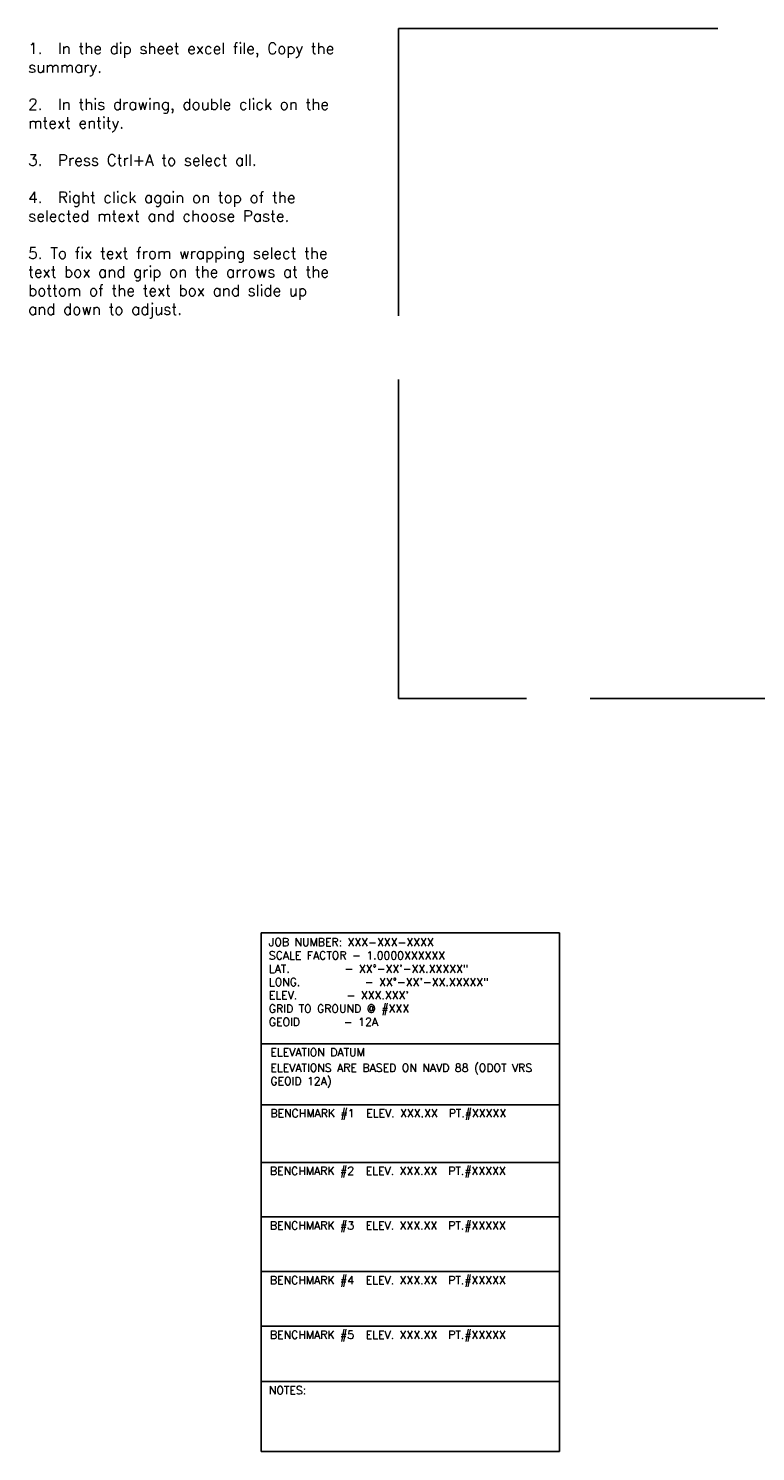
# Model space of a CAD drawing. Extents: x 1488644 to 1616065, y 653968 to 824748.
# Tile 8 of 33: x 1490373 to 1490384, y 656430 to 656452. Entities that reach past the tile are written whole.
import ezdxf

# ---------------------------------------------------------------- set-up
doc = ezdxf.new("R2010")
doc.units = 0
doc.header["$LTSCALE"] = 20
doc.header["$MEASUREMENT"] = 0
doc.linetypes.add('B', pattern=[0.3, 0.25, -0.05])
doc.layers.add('E-DIPS', color=26, linetype='B')
doc.layers.add('SURVEY NOTES', color=10, linetype='Continuous', plot=False)
doc.styles.add('FINE_GRID_LINES', font='simplex')
doc.styles.get("Standard").update_dxf_attribs({"font": 'simplex.shx'})

msp = doc.modelspace()

# ---------------------------------------------------------------- linework, layer by layer
at = {"layer": 'E-DIPS'}
for p, q in [((1490378.515, 656451.919), (1490386.515, 656451.919)), ((1490378.515, 656441.419), (1490378.515, 656451.919)), ((1490386.515, 656441.419), (1490378.515, 656441.419))]:
    msp.add_line(p, q, dxfattribs=at)
at = {"layer": 'SURVEY NOTES'}
for p, q in [((1490376.366, 656437.75), (1490381.036, 656437.75)), ((1490376.366, 656437.75), (1490376.366, 656435.013)), ((1490381.036, 656437.75), (1490381.036, 656429.623)), ((1490376.366, 656436.011), (1490381.036, 656436.011)), ((1490376.366, 656435.056), (1490381.036, 656435.056)), ((1490376.366, 656435.013), (1490376.366, 656434.091)), ((1490376.366, 656434.166), (1490376.366, 656434.091)), ((1490376.366, 656434.157), (1490376.366, 656433.235)), ((1490376.366, 656434.154), (1490381.036, 656434.154)), ((1490376.366, 656433.301), (1490376.366, 656432.379)), ((1490376.366, 656433.298), (1490381.036, 656433.298)), ((1490376.366, 656433.298), (1490381.036, 656433.298)), ((1490376.366, 656432.445), (1490376.366, 656429.623)), ((1490376.366, 656432.442), (1490381.036, 656432.442)), ((1490376.366, 656432.442), (1490381.036, 656432.442)), ((1490376.366, 656431.586), (1490381.036, 656431.586)), ((1490376.366, 656431.586), (1490381.036, 656431.586)), ((1490376.366, 656430.722), (1490381.036, 656430.722)), ((1490376.366, 656429.623), (1490381.036, 656429.623))]:
    msp.add_line(p, q, dxfattribs=at)

# ---------------------------------------------------------------- texts
at = {"layer": 'E-DIPS', "color": 251, "insert": (1490372.716, 656451.694), "char_height": 0.175, "width": 5.25407, "attachment_point": 1}
msp.add_mtext('1.  In the dip sheet excel file, Copy the summary. \\P\\P2.  In this drawing, double click on the mtext entity.\\P\\P3.  Press Ctrl+A to select all.  \\P\\P4.  Right click again on top of the selected mtext and choose Paste.\\P\\P5. To fix text from wrapping select the text box and grip on the arrows at the bottom of the text box and slide up and down to adjust. ', dxfattribs=at)
at = {"layer": 'SURVEY NOTES', "char_height": 0.125, "attachment_point": 1, "style": 'FINE_GRID_LINES'}
for s, insert, width in [('JOB NUMBER: XXX-XXX-XXXX\\PSCALE FACTOR - 1.0000XXXXXX\\PLAT.          - XX%%D-XX\'-XX.XXXXX"\\PLONG.        ^I- XX%%D-XX\'-XX.XXXXX"\\PELEV.         - XXX.XXX\'\\PGRID TO GROUND @ #XXX\\PGEOID        - 12A', (1490376.484, 656437.667), 4.47127), ('ELEVATION DATUM  ', (1490376.508, 656435.941), 4.47127), ('ELEVATIONS ARE BASED ON NAVD 88 (ODOT VRS GEOID 12A)   ', (1490376.508, 656435.698), 4.47127), ('BENCHMARK #1  ^IELEV. XXX.XX  PT.#XXXXX       ', (1490376.508, 656434.986), 4.47127), ('BENCHMARK #2  ^IELEV. XXX.XX  PT.#XXXXX', (1490376.501, 656434.083), 4.53372), ('BENCHMARK #3  ^IELEV. XXX.XX  PT.#XXXXX', (1490376.501, 656433.227), 4.53372), ('BENCHMARK #4  ^IELEV. XXX.XX  PT.#XXXXX', (1490376.501, 656432.371), 4.53372), ('BENCHMARK #5  ^IELEV. XXX.XX  PT.#XXXXX', (1490376.501, 656431.515), 4.53372), ('NOTES:', (1490376.484, 656430.647), 4.47127)]:
    msp.add_mtext(s, dxfattribs=dict(at, insert=insert, width=width))

doc.saveas('drawing.dxf')
